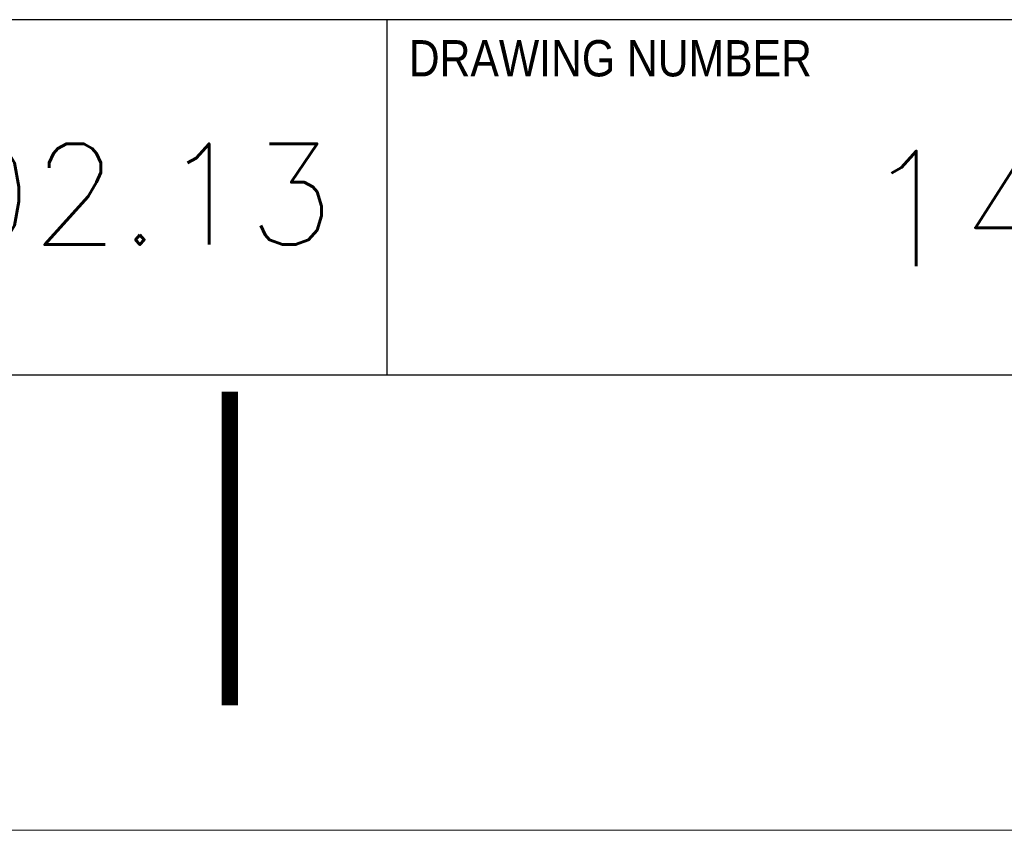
# Model space of a CAD drawing. Header units: inches. Extents: x 0 to 417, y 0 to 34.
# Tile 8 of 25: x 38.13 to 39.88, y 0 to 1.45. Entities that reach past the tile are written whole.
import ezdxf

# ---------------------------------------------------------------- set-up
doc = ezdxf.new("R2010")
doc.units = ezdxf.units.IN
doc.header["$LTSCALE"] = 2.42
doc.header["$MEASUREMENT"] = 0
doc.layers.get('0').update_dxf_attribs({"linetype": 'CONTINUOUS'})
doc.styles.add('ROMANS', font='ROMANS')
doc.styles.add('TEXTSTYLE_2', font='txt', dxfattribs={"width": 0.88})

msp = doc.modelspace()

# ---------------------------------------------------------------- linework, layer by layer
at = {"color": 7, "linetype": 'Continuous'}
for p, q in [((43.168, 1.4472), (36.2774, 1.4472)), ((38.7802, 1.4472), (38.7802, 0.8125)), ((31.5601, 0.8129), (43.1668, 0.8129))]:
    msp.add_line(p, q, dxfattribs=at)
at = {"color": 7, "linetype": 'Continuous', "lineweight": 0}
for p, q in [((0.5, 0.8129), (43.1668, 0.8129)), ((0, 0), (43.6668, 0))]:
    msp.add_line(p, q, dxfattribs=at)
msp.add_lwpolyline([(38.5, 0.7829, 0.029, 0.029, 0), (38.5, 0.2229, 0.029, 0.029, 0)], format="xyseb", dxfattribs=at)

# ---------------------------------------------------------------- texts
at = {"color": 2, "linetype": 'Continuous', "insert": (38.8194, 1.4107), "char_height": 0.064722, "width": 0.856008, "attachment_point": 1, "line_spacing_factor": 0.9, "style": 'TEXTSTYLE_2'}
msp.add_mtext('DRAWING NUMBER', dxfattribs=at)
at = {"color": 7, "linetype": 'Continuous', "width": 6.121238, "attachment_point": 1, "line_spacing_factor": 0.900096, "style": 'ROMANS'}
for s, insert, char_height in [('12.02.13', (37.6067, 1.2257), 0.18), ('14X12X6', (39.6283, 1.2125), 0.20508)]:
    msp.add_mtext(s, dxfattribs=dict(at, insert=insert, char_height=char_height))

doc.saveas('drawing.dxf')
